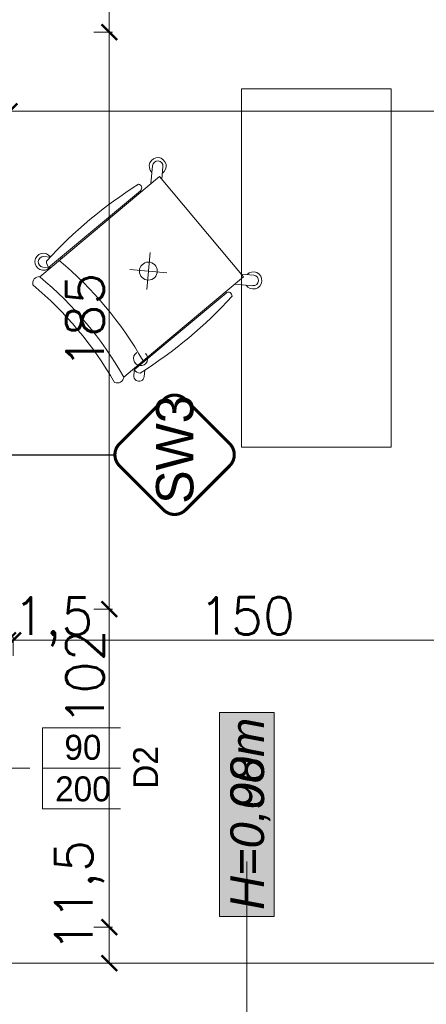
# Model space of a CAD drawing. Header units: millimetres. Extents: x -587 to 358276, y -26688 to 221215.
# Tile 115 of 256: x 10785 to 10916, y 9776 to 10091. Entities that reach past the tile are written whole.
import ezdxf

# ---------------------------------------------------------------- set-up
doc = ezdxf.new("R2010")
doc.units = ezdxf.units.MM
doc.header["$MEASUREMENT"] = 0
for name, color, linetype, lineweight in [('A_opisy', 166, 'Continuous', 15), ('A_wyposażenie', 7, 'Continuous', 9), ('mebelki', 214, 'Continuous', 9), ('Nowe_820-G Rysunki Obrazki_Nr_pióra__1', 7, 'Continuous', 13), ('wymiarowanie', 176, 'Continuous', 9)]:
    doc.layers.add(name, color=color, linetype=linetype, lineweight=lineweight)
doc.layers.add('D-opis-elewacja', color=104, linetype='Continuous')
doc.layers.add('D-opis-elewacje', color=104, linetype='Continuous')
doc.styles.add('ARIALL', font='GOTHIC.TTF', dxfattribs={"height": 40})
doc.styles.add('styl2', font='simplex.shx')
doc.dimstyles.new('Skala 1-50', dxfattribs={"dimtxt": 12, "dimasz": 5, "dimexe": 1, "dimexo": 1, "dimgap": 1.5, "dimtad": 1, "dimdec": 1, "dimrnd": 0.5, "dimtxsty": 'styl2', "dimblk": 'ARCHTICK', "dimcen": 5, "dimadec": 0, "dimazin": 0, "dimtfac": 1, "dimtdec": 1, "dimtmove": 1, "dimatfit": 3, "dimldrblk": 'ARCHTICK', "dimfxl": 5, "dimfxlon": 1, "dimlwd": -1, "dimlwe": -1, "dimarcsym": 0})

# ---------------------------------------------------------------- blocks, each defined once
blk = doc.blocks.new('_ArchTick')
at = {"color": 0, "linetype": 'ByBlock', "const_width": 0.15}
blk.add_lwpolyline([(-0.5, -0.5), (0.5, 0.5)], dxfattribs=at)
blk = doc.blocks.new('*D3520')
at = {"layer": 'Defpoints', "color": 0}
for p in [(11839.15, 10116.81), (10782.16, 10091.88), (11839.15, 10062.04)]:
    blk.add_point(p, dxfattribs=at)
at = {"layer": 'wymiarowanie', "color": 0}
for p, q in [((10782.16, 10067.04), (10782.16, 10061.04)), ((11839.15, 10067.04), (11839.15, 10061.04)), ((10782.16, 10062.04), (11839.15, 10062.04))]:
    blk.add_line(p, q, dxfattribs=at)
at = {"layer": 'wymiarowanie', "color": 0, "xscale": 5, "yscale": 5, "zscale": 5, "rotation": 180}
blk.add_blockref('_ArchTick', (10782.16, 10062.04), dxfattribs=at)
at = {"layer": 'wymiarowanie', "color": 0, "xscale": 5, "yscale": 5, "zscale": 5}
blk.add_blockref('_ArchTick', (11839.15, 10062.04), dxfattribs=at)
at = {"layer": 'wymiarowanie', "color": 0, "insert": (11310.65, 10069.84), "char_height": 12, "attachment_point": 5, "style": 'styl2'}
blk.add_mtext('1057', dxfattribs=at)
blk = doc.blocks.new('*D4087')
at = {"layer": 'Defpoints', "color": 0}
for p in [(10756.11, 9800.33), (10814.13, 9800.33), (10756.11, 9788.83)]:
    blk.add_point(p, dxfattribs=at)
at = {"layer": 'wymiarowanie', "color": 0}
for p, q in [((10809.13, 9800.33), (10815.13, 9800.33)), ((10814.13, 9788.83), (10814.13, 9800.33)), ((10809.13, 9788.83), (10815.13, 9788.83))]:
    blk.add_line(p, q, dxfattribs=at)
at = {"layer": 'wymiarowanie', "color": 0, "xscale": 5, "yscale": 5, "zscale": 5}
for p, rotation in [((10814.13, 9800.33), 90), ((10814.13, 9788.83), 270)]:
    blk.add_blockref('_ArchTick', p, dxfattribs=dict(at, rotation=rotation))
at = {"layer": 'wymiarowanie', "color": 0, "insert": (10804.54, 9810.35), "char_height": 12, "attachment_point": 5, "rotation": 90, "style": 'styl2'}
blk.add_mtext('11,5', dxfattribs=at)
blk = doc.blocks.new('*D4088')
at = {"layer": 'Defpoints', "color": 0}
for p in [(10756.11, 9902.33), (10814.13, 9902.33), (10756.11, 9800.33)]:
    blk.add_point(p, dxfattribs=at)
at = {"layer": 'wymiarowanie', "color": 0}
for p, q in [((10809.13, 9902.33), (10815.13, 9902.33)), ((10814.13, 9800.33), (10814.13, 9902.33)), ((10809.13, 9800.33), (10815.13, 9800.33))]:
    blk.add_line(p, q, dxfattribs=at)
at = {"layer": 'wymiarowanie', "color": 0, "xscale": 5, "yscale": 5, "zscale": 5}
for p, rotation in [((10814.13, 9902.33), 90), ((10814.13, 9800.33), 270)]:
    blk.add_blockref('_ArchTick', p, dxfattribs=dict(at, rotation=rotation))
at = {"layer": 'wymiarowanie', "color": 0, "insert": (10806.32, 9880.45), "char_height": 12, "attachment_point": 5, "rotation": 90, "style": 'styl2'}
blk.add_mtext('102', dxfattribs=at)
blk = doc.blocks.new('*D4089')
at = {"layer": 'Defpoints', "color": 0}
for p in [(10809.13, 10087.41), (10814.13, 10087.41), (10756.11, 9902.33)]:
    blk.add_point(p, dxfattribs=at)
at = {"layer": 'wymiarowanie', "color": 0}
for p, q in [((10810.13, 10087.41), (10815.13, 10087.41)), ((10814.13, 9902.33), (10814.13, 10087.41)), ((10809.13, 9902.33), (10815.13, 9902.33))]:
    blk.add_line(p, q, dxfattribs=at)
at = {"layer": 'wymiarowanie', "color": 0, "xscale": 5, "yscale": 5, "zscale": 5}
for p, rotation in [((10814.13, 10087.41), 90), ((10814.13, 9902.33), 270)]:
    blk.add_blockref('_ArchTick', p, dxfattribs=dict(at, rotation=rotation))
at = {"layer": 'wymiarowanie', "color": 0, "insert": (10806.32, 9994.87), "char_height": 12, "attachment_point": 5, "rotation": 90, "style": 'styl2'}
blk.add_mtext('185', dxfattribs=at)
blk = doc.blocks.new('*D4090')
at = {"layer": 'Defpoints', "color": 0}
for p in [(10756.11, 10189.41), (10814.13, 10189.41), (10756.11, 10087.41)]:
    blk.add_point(p, dxfattribs=at)
at = {"layer": 'wymiarowanie', "color": 0}
for p, q in [((10809.13, 10189.41), (10815.13, 10189.41)), ((10814.13, 10087.41), (10814.13, 10189.41)), ((10809.13, 10087.41), (10815.13, 10087.41))]:
    blk.add_line(p, q, dxfattribs=at)
at = {"layer": 'wymiarowanie', "color": 0, "xscale": 5, "yscale": 5, "zscale": 5}
for p, rotation in [((10814.13, 10189.41), 90), ((10814.13, 10087.41), -90.00000000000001)]:
    blk.add_blockref('_ArchTick', p, dxfattribs=dict(at, rotation=rotation))
at = {"layer": 'wymiarowanie', "color": 0, "insert": (10806.32, 10138.41), "char_height": 12, "attachment_point": 5, "rotation": 90, "style": 'styl2'}
blk.add_mtext('102', dxfattribs=at)
blk = doc.blocks.new('*D4092')
at = {"layer": 'Defpoints', "color": 0}
for p in [(10783.28, 9892.39), (10781.66, 9788.83), (10783.28, 9788.83)]:
    blk.add_point(p, dxfattribs=at)
at = {"layer": 'wymiarowanie', "color": 0}
for p, q in [((10781.66, 9892.39), (10776.66, 9892.39)), ((10781.66, 9887.39), (10781.66, 9893.39)), ((10781.66, 9892.39), (10783.28, 9892.39)), ((10783.28, 9887.39), (10783.28, 9893.39)), ((10783.28, 9892.39), (10788.28, 9892.39))]:
    blk.add_line(p, q, dxfattribs=at)
at = {"layer": 'wymiarowanie', "color": 0, "xscale": 5, "yscale": 5, "zscale": 5}
blk.add_blockref('_ArchTick', (10781.66, 9892.39), dxfattribs=at)
at = {"layer": 'wymiarowanie', "color": 0, "xscale": 5, "yscale": 5, "zscale": 5, "rotation": 180}
blk.add_blockref('_ArchTick', (10783.28, 9892.39), dxfattribs=at)
at = {"layer": 'wymiarowanie', "color": 0, "insert": (10796.17, 9898.31), "char_height": 12, "attachment_point": 5, "style": 'styl2'}
blk.add_mtext('1,5', dxfattribs=at)
blk = doc.blocks.new('*D4093')
at = {"layer": 'Defpoints', "color": 0}
for p in [(10933.28, 9892.39), (10783.28, 9788.83), (10933.28, 9788.83)]:
    blk.add_point(p, dxfattribs=at)
at = {"layer": 'wymiarowanie', "color": 0}
for p, q in [((10783.28, 9887.39), (10783.28, 9893.39)), ((10783.28, 9892.39), (10933.28, 9892.39)), ((10933.28, 9887.39), (10933.28, 9893.39))]:
    blk.add_line(p, q, dxfattribs=at)
at = {"layer": 'wymiarowanie', "color": 0, "xscale": 5, "yscale": 5, "zscale": 5, "rotation": 180}
blk.add_blockref('_ArchTick', (10783.28, 9892.39), dxfattribs=at)
at = {"layer": 'wymiarowanie', "color": 0, "xscale": 5, "yscale": 5, "zscale": 5}
blk.add_blockref('_ArchTick', (10933.28, 9892.39), dxfattribs=at)
at = {"layer": 'wymiarowanie', "color": 0, "insert": (10858.28, 9900.19), "char_height": 12, "attachment_point": 5, "style": 'styl2'}
blk.add_mtext('150', dxfattribs=at)
blk = doc.blocks.new('_Dot')
at = {"color": 0, "linetype": 'ByBlock', "lineweight": -2}
blk.add_line((-0.5, 0), (-1, 0), dxfattribs=at)
at = {"color": 0, "linetype": 'ByBlock', "const_width": 0.5}
blk.add_lwpolyline([(-0.25, 0, 1), (0.25, 0, 1)], format="xyb", close=True, dxfattribs=at)

msp = doc.modelspace()

# ---------------------------------------------------------------- hatches: boundary and pattern name
at = {"layer": 'A_opisy', "ltscale": 0.3, "true_color": 0xffffff}
msp.add_hatch(color=7, dxfattribs=at).paths.add_polyline_path([(10849.52, 9803.77), (10849.52, 9869.23), (10867.05, 9869.23), (10867.05, 9803.77)])
msp.add_hatch(color=7, dxfattribs=at).paths.add_polyline_path([(10849.52, 9803.77), (10849.52, 9869.23), (10867.05, 9869.23), (10867.05, 9803.77)])
msp.add_hatch(color=7, dxfattribs=at).paths.add_polyline_path([(10849.52, 9803.77), (10849.52, 9869.23), (10867.05, 9869.23), (10867.05, 9803.77)])
msp.add_hatch(color=7, dxfattribs=at).paths.add_polyline_path([(10849.52, 9803.77), (10849.52, 9869.23), (10867.05, 9869.23), (10867.05, 9803.77)])

# ---------------------------------------------------------------- linework, layer by layer
at = {"layer": 'A_opisy'}
for p, q in [((10737.66, 9851.33), (10792.66, 9851.33)), ((10858.28, 9687.98), (10858.28, 9821.45))]:
    msp.add_line(p, q, dxfattribs=at)
at = {"layer": 'A_opisy', "ltscale": 0.3}
msp.add_lwpolyline([(10849.52, 9803.77), (10849.52, 9869.23), (10867.05, 9869.23), (10867.05, 9803.77)], close=True, dxfattribs=at)
msp.add_lwpolyline([(10849.52, 9803.77), (10849.52, 9869.23), (10867.05, 9869.23), (10867.05, 9803.77)], close=True, dxfattribs=at)
msp.add_lwpolyline([(10849.52, 9803.77), (10849.52, 9869.23), (10867.05, 9869.23), (10867.05, 9803.77)], close=True, dxfattribs=at)
msp.add_lwpolyline([(10849.52, 9803.77), (10849.52, 9869.23), (10867.05, 9869.23), (10867.05, 9803.77)], close=True, dxfattribs=at)
at = {"layer": 'A_wyposażenie'}
msp.add_lwpolyline([(10904.56, 10069.27), (10904.56, 9954.27), (10856.56, 9954.27), (10856.56, 10069.27), (10904.56, 10069.27)], dxfattribs=at)
at = {"layer": 'D-opis-elewacja', "color": 5}
msp.add_lwpolyline([(10785.93, 9951.87), (10795.93, 9951.87), (10815.93, 9951.87)], dxfattribs=at)
at = {"layer": 'D-opis-elewacje', "color": 5, "const_width": 1}
msp.add_lwpolyline([(10838.6, 9934.19), (10852.75, 9948.34, 0.414214), (10852.75, 9955.41), (10838.6, 9969.55, 0.414214), (10831.53, 9969.55), (10817.39, 9955.41, 0.414214), (10817.39, 9948.34), (10831.53, 9934.19, 0.414214)], format="xyb", close=True, dxfattribs=at)
at = {"layer": 'mebelki', "color": 7}
for p, q in [((10827.97, 10044.58), (10827.46, 10038.83)), ((10831.32, 10044.29), (10830.96, 10040.29)), ((10793.14, 10015.44), (10795.2, 10015.25)), ((10798.32, 10014.98), (10798.89, 10014.92)), ((10827.18, 10016.69), (10826.13, 10004.85)), ((10792.84, 10012.09), (10795.25, 10011.88)), ((10820.74, 10011.3), (10832.57, 10010.24)), ((10856.47, 10009.81), (10860.47, 10009.45)), ((10854.41, 10006.62), (10860.17, 10006.1)), ((10825.84, 9982.71), (10825.79, 9982.14)), ((10822.2, 9979.66), (10821.99, 9977.25)), ((10825.52, 9979.02), (10825.33, 9976.96))]:
    msp.add_line(p, q, dxfattribs=at)
for points in [[(10791.8, 10008.99), (10830.24, 10041.15), (10857.19, 10008.94)], [(10857.19, 10008.94), (10824.98, 9981.99), (10818.75, 9976.78)]]:
    msp.add_lwpolyline(points, dxfattribs=at)
for points in [[(10794.66, 10011.91), (10824.11, 10036.55, 0.662165), (10823.48, 10038.62, 0.069157), (10794.01, 10013.96, 0.190138), (10794.66, 10011.91, 1.374705)], [(10822.13, 9979.07), (10851.58, 10003.72, -0.662165), (10853.5, 10002.74, -0.069157), (10824.03, 9978.08, -0.190138), (10822.13, 9979.07, -1.374705)]]:
    msp.add_lwpolyline(points, format="xyb", dxfattribs=at)
msp.add_circle((10826.65, 10010.77), 2.88, dxfattribs=at)
for centre, radius, start, end in [((10829.65, 10044.43), 2.74, 302.7729, 227.0661), ((10829.65, 10044.43), 1.68, 354.9195, 174.9195), ((10792.99, 10013.76), 2.74, 34.2778, 317.0661), ((10792.99, 10013.76), 1.68, 84.9195, 264.9195), ((10722.94, 9923.99), 117.37, 29.6128, 50.2262), ((10791.65, 10006.9), 2.1, 85.7772, 194.3775), ((10716.71, 9918.78), 117.37, 29.6128, 50.2262), ((10860.32, 10007.78), 2.74, 212.7729, 137.0661), ((10860.32, 10007.78), 1.68, 264.9195, 84.9195), ((10714.06, 9916.56), 117.37, 29.9106, 49.9284), ((10824.16, 9982.72), 2.28, 122.7729, 45.5612), ((10816.67, 9977), 2.1, 245.4616, 354.0619), ((10823.66, 9977.11), 1.68, 174.9195, 354.9195)]:
    msp.add_arc(centre, radius, start, end, dxfattribs=at)
at = {"layer": 'Nowe_820-G Rysunki Obrazki_Nr_pióra__1', "color": 7, "linetype": 'Continuous', "lineweight": 13}
msp.add_lwpolyline([(10737.7, 9788.83), (10934.91, 9788.83)], dxfattribs=at)

# ---------------------------------------------------------------- block references
at = {"layer": 'D-opis-elewacja', "color": 5, "xscale": -10, "yscale": 10, "zscale": 10}
msp.add_blockref('_Dot', (10775.93, 9951.87), dxfattribs=at)

# ---------------------------------------------------------------- texts
at = {"layer": 'A_opisy', "ltscale": 0.3, "insert": (10852.97, 9805.89), "char_height": 10.8, "width": 109.7533, "attachment_point": 1, "rotation": 90, "style": 'ARIALL'}
for s in ['{\\fArial|b0|i1|c238|p34;H=0,00m}', '{\\fArial|b0|i1|c238|p34;H=0,98m}']:
    msp.add_mtext(s, dxfattribs=at)
at = {"layer": 'wymiarowanie', "color": 5, "insert": (10829.1, 9936.14), "char_height": 12, "width": 36.658, "attachment_point": 1, "rotation": 90}
msp.add_mtext('{\\fCentury Gothic|b0|i0|c238|p0;SW3}', dxfattribs=at)

# ---------------------------------------------------------------- dimensions: what is measured, and where the dimension line sits
at = {"layer": 'wymiarowanie'}
for base, p1, p2, picture, middle in [((10814.13, 10189.41), (10756.11, 10087.41), (10756.11, 10189.41), '*D4090', (10806.32, 10138.41)), ((10814.13, 10087.41), (10756.11, 9902.33), (10809.13, 10087.41), '*D4089', (10806.32, 9994.87))]:
    dim = msp.add_linear_dim(base=base, p1=p1, p2=p2, angle=90, dimstyle='Skala 1-50', dxfattribs=at)
    dim.commit()
    dim.dimension.update_dxf_attribs({"geometry": picture, "text_midpoint": middle})
dim = msp.add_linear_dim(base=(11839.15, 10062.04), p1=(10782.16, 10091.88), p2=(11839.15, 10116.81), dimstyle='Skala 1-50', dxfattribs=at)
dim.commit()
dim.dimension.update_dxf_attribs({"geometry": '*D3520', "text_midpoint": (11310.65, 10069.84)})
dim = msp.add_linear_dim(base=(10814.13, 9800.33), p1=(10756.11, 9788.83), p2=(10756.11, 9800.33), angle=90, dimstyle='Skala 1-50', dxfattribs=at)
dim.commit()
dim.dimension.update_dxf_attribs({"geometry": '*D4087', "text_midpoint": (10812.74, 9810.35), "dimtype": 160})

# ---------------------------------------------------------------- next in the draw order: texts
at = {"layer": 'A_opisy', "ltscale": 0.3, "insert": (10805.66, 9851.33), "char_height": 8, "width": 26, "attachment_point": 5, "bg_fill": 2}
msp.add_mtext('\\pxqc;{\\fCentury Gothic|b0|i0|c238|p0;90\\P200}', dxfattribs=at)

# ---------------------------------------------------------------- next in the draw order: linework, layer by layer
at = {"layer": 'A_opisy', "ltscale": 0.3}
for points in [[(10818.66, 9864.33), (10792.66, 9864.33), (10792.66, 9851.33), (10818.66, 9851.33)], [(10818.66, 9851.33), (10792.66, 9851.33), (10792.66, 9838.33), (10818.66, 9838.33)]]:
    msp.add_lwpolyline(points, close=True, dxfattribs=at)
at = {"layer": 'A_opisy', "lineweight": 30, "ltscale": 0.3}
msp.add_lwpolyline([(10818.66, 9838.33), (10818.66, 9864.33), (10831.66, 9864.33), (10831.66, 9838.33)], close=True, dxfattribs=at)

# ---------------------------------------------------------------- next in the draw order: dimensions: what is measured, and where the dimension line sits
at = {"layer": 'wymiarowanie'}
dim = msp.add_linear_dim(base=(10783.28, 9892.39), p1=(10781.66, 9788.83), p2=(10783.28, 9788.83), dimstyle='Skala 1-50', dxfattribs=at)
dim.commit()
dim.dimension.update_dxf_attribs({"geometry": '*D4092', "text_midpoint": (10796.17, 9890.11), "dimtype": 160})

# ---------------------------------------------------------------- next in the draw order: texts
at = {"layer": 'A_opisy', "ltscale": 0.3, "insert": (10825.78, 9851.59), "char_height": 8, "width": 26, "attachment_point": 5, "rotation": 90, "bg_fill": 2}
msp.add_mtext('\\pxqc;{\\fCentury Gothic|b0|i0|c238|p0;D2}', dxfattribs=at)

# ---------------------------------------------------------------- next in the draw order: dimensions: what is measured, and where the dimension line sits
at = {"layer": 'wymiarowanie'}
dim = msp.add_linear_dim(base=(10933.28, 9892.39), p1=(10783.28, 9788.83), p2=(10933.28, 9788.83), dimstyle='Skala 1-50', dxfattribs=at)
dim.commit()
dim.dimension.update_dxf_attribs({"geometry": '*D4093', "text_midpoint": (10858.28, 9900.19)})
dim = msp.add_linear_dim(base=(10814.13, 9902.33), p1=(10756.11, 9800.33), p2=(10756.11, 9902.33), angle=90, dimstyle='Skala 1-50', dxfattribs=at)
dim.commit()
dim.dimension.update_dxf_attribs({"geometry": '*D4088', "text_midpoint": (10814.13, 9880.45), "dimtype": 160})

doc.saveas('drawing.dxf')
